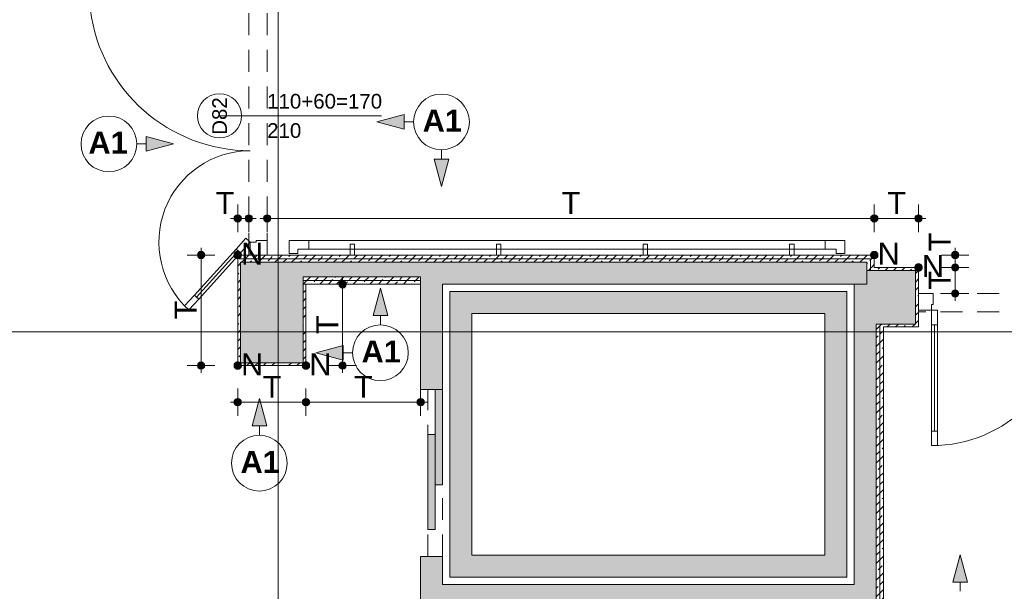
# Paper-space layout 'A-51 WYKOŃCZENIA ŚCIAN - PIĘTRO 6' of a CAD drawing. Header units: millimetres. Extents: x 0 to 420, y 0 to 297.
# Tile 7 of 11: x 177 to 244, y 155 to 194. Entities that reach past the tile are written whole.
import ezdxf
from ezdxf.xclip import XClip

# ---------------------------------------------------------------- set-up
doc = ezdxf.new("R2010")
doc.units = ezdxf.units.MM
doc.header["$MEASUREMENT"] = 0
doc.header["$XCLIPFRAME"] = 0
for name, pattern in [('DASHDOTX2', [1000, 500, -250, 0, -250]), ('Przer. długie kreski', [2.5, 1.5, -1]), ('PRZERYWANA_DU_A', [550, 350, -200])]:
    doc.linetypes.add(name, pattern=pattern)
for name, color, linetype in [('A__OKŁADZINY ŚCIAN', 7, 'Continuous'), ('A_podrys', 7, 'Continuous'), ('A_winda', 7, 'Continuous'), ('A_ściany', 7, 'Continuous'), ('A_ściany proj', 7, 'Continuous'), ('AR P NAROŻNIKI', 7, 'Continuous')]:
    doc.layers.add(name, color=color, linetype=linetype)
for name, color, linetype, lineweight in [('A__OKŁADZINY ŚCIAN_Nr_pióra__1', 7, 'Continuous', 20), ('A_winda_Nr_pióra__1', 7, 'Continuous', 20), ('A_ściany proj_Nr_pióra__1', 7, 'Continuous', 20), ('A_ściany proj_Nr_pióra__2', 8, 'Continuous', 13), ('A_ściany_Nr_pióra__1', 7, 'Continuous', 20), ('AR P NAROŻNIKI_Nr_pióra__1', 7, 'Continuous', 20), ('AR P NAROŻNIKI_Nr_pióra__2', 8, 'Continuous', 13), ('Drzwi Archicad_Nr_pióra__1', 7, 'Continuous', 20), ('Drzwi Archicad_Nr_pióra__3', 252, 'Continuous', 13), ('Znaczniki drzwi Archicada_Nr_pióra__3', 252, 'Continuous', 13)]:
    doc.layers.add(name, color=color, linetype=linetype, lineweight=lineweight)
for name, color, linetype, lineweight, true_color in [('A__OKŁADZINY ŚCIAN_Nr_pióra__7', 7, 'Continuous', 18, 0x171717), ('A_osie_Nr_pióra__16', 7, 'Continuous', 5, 0x0f0f0f), ('A_ściany proj_Nr_pióra__10', 7, 'Continuous', 13, 0x4b4b4b), ('A_ściany proj_Nr_pióra__21', 7, 'Continuous', 5, 0xb0b0b0), ('AR ODBOJOPORĘCZ_Nr_pióra__10', 7, 'Continuous', 13, 0x4b4b4b), ('AR P NAROŻNIKI_Nr_pióra__7', 7, 'Continuous', 18, 0x171717)]:
    doc.layers.add(name, color=color, linetype=linetype, lineweight=lineweight, true_color=true_color)
doc.styles.add('STYL_AUTOMATYCZNY_1', font='arial.ttf')
doc.styles.add('STYL_AUTOMATYCZNY_3', font='arial.ttf')
doc.styles.add('STYL_AUTOMATYCZNY_4', font='arial.ttf')
doc.styles.add('STYL_AUTOMATYCZNY_5', font='arial.ttf')
pattern_1 = [(45, (-1581.088, -272.6224), (-0.57024626, 0.57024626), []), (45, (-1580.5178, -272.6224), (-0.57024626, 0.57024626), [0.40323, -0.20161])]

# ---------------------------------------------------------------- blocks, each defined once
blk = doc.blocks.new('Rysunek_1_1', base_point=(-1581.088, -272.622))
at = {"layer": 'A__OKŁADZINY ŚCIAN', "linetype": 'Continuous', "lineweight": 0, "true_color": 0x000000}
for points in [[(200.952, 186.785), (202.818, 186.285), (202.818, 187.285)], [(187.064, 185.283), (185.198, 185.783), (185.198, 184.783)], [(205.355, 182.382), (205.855, 184.248), (204.855, 184.248)], [(201.186, 175.433), (200.686, 173.567), (201.686, 173.567)], [(196.783, 171.03), (198.649, 170.53), (198.649, 171.53)], [(192.927, 167.896), (192.427, 166.03), (193.427, 166.03)], [(240.747, 157.242), (240.247, 155.376), (241.247, 155.376)]]:
    blk.add_hatch(color=18, dxfattribs=at).paths.add_polyline_path(points)
at = {"layer": 'A__OKŁADZINY ŚCIAN', "linetype": 'Continuous', "lineweight": 0, "true_color": 0x171717}
for points in [[(191.199, 180.202), (191.218, 180.107), (191.272, 180.026), (191.353, 179.971), (191.449, 179.952), (191.545, 179.971), (191.626, 180.026), (191.68, 180.107), (191.699, 180.202), (191.68, 180.298), (191.626, 180.379), (191.545, 180.433), (191.449, 180.452), (191.353, 180.433), (191.272, 180.379), (191.218, 180.298)], [(191.959, 180.202), (191.978, 180.107), (192.032, 180.026), (192.113, 179.971), (192.209, 179.952), (192.305, 179.971), (192.386, 180.026), (192.44, 180.107), (192.459, 180.202), (192.44, 180.298), (192.386, 180.379), (192.305, 180.433), (192.209, 180.452), (192.113, 180.433), (192.032, 180.379), (191.978, 180.298)], [(193.209, 180.202), (193.228, 180.107), (193.282, 180.026), (193.363, 179.971), (193.459, 179.952), (193.555, 179.971), (193.636, 180.026), (193.69, 180.107), (193.709, 180.202), (193.69, 180.298), (193.636, 180.379), (193.555, 180.433), (193.459, 180.452), (193.363, 180.433), (193.282, 180.379), (193.228, 180.298)], [(234.643, 180.202), (234.662, 180.107), (234.717, 180.026), (234.798, 179.971), (234.893, 179.952), (234.989, 179.971), (235.07, 180.026), (235.124, 180.107), (235.143, 180.202), (235.124, 180.298), (235.07, 180.379), (234.989, 180.433), (234.893, 180.452), (234.798, 180.433), (234.717, 180.379), (234.662, 180.298)], [(237.663, 180.202), (237.682, 180.107), (237.737, 180.026), (237.818, 179.971), (237.913, 179.952), (238.009, 179.971), (238.09, 180.026), (238.144, 180.107), (238.163, 180.202), (238.144, 180.298), (238.09, 180.379), (238.009, 180.433), (237.913, 180.452), (237.818, 180.433), (237.737, 180.379), (237.682, 180.298)], [(188.699, 177.702), (188.718, 177.607), (188.772, 177.526), (188.853, 177.471), (188.949, 177.452), (189.045, 177.471), (189.126, 177.526), (189.18, 177.607), (189.199, 177.702), (189.18, 177.798), (189.126, 177.879), (189.045, 177.933), (188.949, 177.952), (188.853, 177.933), (188.772, 177.879), (188.718, 177.798)], [(240.163, 177.702), (240.182, 177.607), (240.237, 177.526), (240.318, 177.471), (240.413, 177.452), (240.509, 177.471), (240.59, 177.526), (240.644, 177.607), (240.663, 177.702), (240.644, 177.798), (240.59, 177.879), (240.509, 177.933), (240.413, 177.952), (240.318, 177.933), (240.237, 177.879), (240.182, 177.798)], [(240.163, 176.85), (240.182, 176.755), (240.237, 176.674), (240.318, 176.619), (240.413, 176.6), (240.509, 176.619), (240.59, 176.674), (240.644, 176.755), (240.663, 176.85), (240.644, 176.946), (240.59, 177.027), (240.509, 177.081), (240.413, 177.1), (240.318, 177.081), (240.237, 177.027), (240.182, 176.946)], [(198.359, 175.702), (198.378, 175.607), (198.432, 175.526), (198.513, 175.471), (198.609, 175.452), (198.705, 175.471), (198.786, 175.526), (198.84, 175.607), (198.859, 175.702), (198.84, 175.798), (198.786, 175.879), (198.705, 175.933), (198.609, 175.952), (198.513, 175.933), (198.432, 175.879), (198.378, 175.798)], [(240.163, 175.077), (240.182, 174.982), (240.237, 174.901), (240.318, 174.847), (240.413, 174.827), (240.509, 174.847), (240.59, 174.901), (240.644, 174.982), (240.663, 175.077), (240.644, 175.173), (240.59, 175.254), (240.509, 175.308), (240.413, 175.327), (240.318, 175.308), (240.237, 175.254), (240.182, 175.173)], [(188.699, 170.152), (188.718, 170.057), (188.772, 169.976), (188.853, 169.921), (188.949, 169.902), (189.045, 169.921), (189.126, 169.976), (189.18, 170.057), (189.199, 170.152), (189.18, 170.248), (189.126, 170.329), (189.045, 170.383), (188.949, 170.402), (188.853, 170.383), (188.772, 170.329), (188.718, 170.248)], [(198.359, 170.152), (198.378, 170.057), (198.432, 169.976), (198.513, 169.921), (198.609, 169.902), (198.705, 169.921), (198.786, 169.976), (198.84, 170.057), (198.859, 170.152), (198.84, 170.248), (198.786, 170.329), (198.705, 170.383), (198.609, 170.402), (198.513, 170.383), (198.432, 170.329), (198.378, 170.248)], [(191.199, 167.652), (191.218, 167.557), (191.272, 167.476), (191.353, 167.421), (191.449, 167.402), (191.545, 167.421), (191.626, 167.476), (191.68, 167.557), (191.699, 167.652), (191.68, 167.748), (191.626, 167.829), (191.545, 167.883), (191.449, 167.902), (191.353, 167.883), (191.272, 167.829), (191.218, 167.748)], [(195.859, 167.652), (195.878, 167.557), (195.932, 167.476), (196.013, 167.421), (196.109, 167.402), (196.205, 167.421), (196.286, 167.476), (196.34, 167.557), (196.359, 167.652), (196.34, 167.748), (196.286, 167.829), (196.205, 167.883), (196.109, 167.902), (196.013, 167.883), (195.932, 167.829), (195.878, 167.748)], [(203.684, 167.652), (203.703, 167.557), (203.757, 167.476), (203.838, 167.421), (203.934, 167.402), (204.03, 167.421), (204.111, 167.476), (204.165, 167.557), (204.184, 167.652), (204.165, 167.748), (204.111, 167.829), (204.03, 167.883), (203.934, 167.902), (203.838, 167.883), (203.757, 167.829), (203.703, 167.748)]]:
    blk.add_hatch(color=250, dxfattribs=at).paths.add_polyline_path(points)
at = {"layer": 'A_winda', "linetype": 'Continuous', "lineweight": 0, "true_color": 0xfdfdfd}
h = blk.add_hatch(color=7, dxfattribs=at)
h.paths.add_polyline_path([(205.934, 175.202), (205.934, 155.702), (233.023, 155.702), (233.023, 175.202)])
h.paths.add_polyline_path([(231.523, 173.702), (231.523, 157.202), (207.434, 157.202), (207.434, 173.702)], flags=0)
for points in [[(204.934, 162.012), (205.434, 162.012), (205.434, 168.512), (204.934, 168.512)], [(204.434, 158.953), (204.934, 158.953), (204.934, 165.453), (204.434, 165.453)]]:
    blk.add_hatch(color=7, dxfattribs=at).paths.add_polyline_path(points)
at = {"layer": 'A_ściany', "linetype": 'Continuous', "lineweight": 0, "true_color": 0x000000}
for points in [[(195.909, 177.202), (191.649, 177.202), (191.649, 170.352), (195.909, 170.352)], [(195.909, 176.202), (203.934, 176.202), (203.934, 177.202), (195.909, 177.202)], [(205.434, 175.702), (203.934, 177.202), (203.934, 168.512), (205.434, 168.512)], [(205.434, 175.702), (234.393, 175.702), (234.393, 177.202), (203.934, 177.202)], [(237.713, 172.99), (237.713, 176.65), (234.393, 176.65), (234.393, 175.702), (233.513, 175.702), (233.513, 172.99)], [(235.013, 131.702), (235.013, 172.99), (233.513, 172.99), (233.513, 133.202)], [(203.934, 157.112), (203.934, 151.112), (205.434, 151.112), (205.434, 157.112)], [(205.434, 153.702), (233.513, 153.702), (233.513, 155.202), (205.434, 155.202)]]:
    blk.add_hatch(color=18, dxfattribs=at).paths.add_polyline_path(points)
at = {"layer": 'A_ściany proj', "linetype": 'Continuous', "lineweight": 0, "true_color": 0x4b4b4b}
h = blk.add_hatch(dxfattribs=at)
h.set_pattern_fill('FP_65_0001', color=251, style=0, pattern_type=2)
h.set_pattern_definition(pattern_1)
h.paths.add_polyline_path([(234.893, 177.702), (191.449, 177.702), (191.549, 177.452), (234.643, 177.452)])
h = blk.add_hatch(dxfattribs=at)
h.set_pattern_fill('FP_65_0001', color=251, style=0, pattern_type=2)
h.set_pattern_definition(pattern_1)
h.paths.add_polyline_path([(191.549, 177.452), (191.449, 177.702), (191.449, 177.452)])
h = blk.add_hatch(dxfattribs=at)
h.set_pattern_fill('FP_65_0001', color=251, style=0, pattern_type=2)
h.set_pattern_definition(pattern_1)
h.paths.add_polyline_path([(191.449, 177.202), (191.649, 177.202), (191.549, 177.452), (191.449, 177.452)])
h = blk.add_hatch(dxfattribs=at)
h.set_pattern_fill('FP_65_0001', color=251, style=0, pattern_type=2)
h.set_pattern_definition(pattern_1)
h.paths.add_polyline_path([(191.549, 177.452), (191.649, 177.202), (191.649, 177.452)])
h = blk.add_hatch(dxfattribs=at)
h.set_pattern_fill('FP_65_0001', color=251, style=0, pattern_type=2)
h.set_pattern_definition(pattern_1)
h.paths.add_polyline_path([(191.649, 177.202), (234.393, 177.202), (234.643, 177.452), (191.649, 177.452)])
h = blk.add_hatch(dxfattribs=at)
h.set_pattern_fill('FP_65_0001', color=251, style=0, pattern_type=2)
h.set_pattern_definition(pattern_1)
h.paths.add_polyline_path([(234.393, 177.202), (234.393, 176.65), (234.643, 176.75), (234.643, 177.452)])
h = blk.add_hatch(dxfattribs=at)
h.set_pattern_fill('FP_65_0001', color=251, style=0, pattern_type=2)
h.set_pattern_definition(pattern_1)
h.paths.add_polyline_path([(234.893, 176.85), (234.893, 177.702), (234.643, 177.452), (234.643, 176.85)])
h = blk.add_hatch(dxfattribs=at)
h.set_pattern_fill('FP_65_0001', color=251, style=0, pattern_type=2)
h.set_pattern_definition(pattern_1)
h.paths.add_polyline_path([(191.449, 177.202), (191.449, 170.152), (191.649, 170.352), (191.649, 177.202)])
h = blk.add_hatch(dxfattribs=at)
h.set_pattern_fill('FP_65_0001', color=251, style=0, pattern_type=2)
h.set_pattern_definition(pattern_1)
h.paths.add_polyline_path([(234.393, 176.65), (234.643, 176.65), (234.643, 176.75)])
h = blk.add_hatch(dxfattribs=at)
h.set_pattern_fill('FP_65_0001', color=251, style=0, pattern_type=2)
h.set_pattern_definition(pattern_1)
h.paths.add_polyline_path([(234.893, 176.85), (234.643, 176.75), (234.643, 176.65), (234.893, 176.65)])
h = blk.add_hatch(dxfattribs=at)
h.set_pattern_fill('FP_65_0001', color=251, style=0, pattern_type=2)
h.set_pattern_definition(pattern_1)
h.paths.add_polyline_path([(234.643, 176.75), (234.893, 176.85), (234.643, 176.85)])
h = blk.add_hatch(dxfattribs=at)
h.set_pattern_fill('FP_65_0001', color=251, style=0, pattern_type=2)
h.set_pattern_definition(pattern_1)
h.paths.add_polyline_path([(234.893, 176.65), (237.713, 176.65), (237.913, 176.85), (234.893, 176.85)])
h = blk.add_hatch(dxfattribs=at)
h.set_pattern_fill('FP_65_0001', color=251, style=0, pattern_type=2)
h.set_pattern_definition(pattern_1)
h.paths.add_polyline_path([(237.713, 176.65), (237.713, 172.99), (237.913, 172.79), (237.913, 176.85)])
h = blk.add_hatch(dxfattribs=at)
h.set_pattern_fill('FP_65_0001', color=251, style=0, pattern_type=2)
h.set_pattern_definition(pattern_1)
h.paths.add_polyline_path([(203.934, 176.202), (195.909, 176.202), (195.909, 175.952), (203.934, 175.952)])
h = blk.add_hatch(dxfattribs=at)
h.set_pattern_fill('FP_65_0001', color=251, style=0, pattern_type=2)
h.set_pattern_definition(pattern_1)
h.paths.add_polyline_path([(195.909, 175.702), (203.934, 175.702), (203.934, 175.952), (195.909, 175.952)])
h = blk.add_hatch(dxfattribs=at)
h.set_pattern_fill('FP_65_0001', color=251, style=0, pattern_type=2)
h.set_pattern_definition(pattern_1)
h.paths.add_polyline_path([(195.909, 175.702), (195.909, 170.352), (196.109, 170.152), (196.109, 175.702)])
h = blk.add_hatch(dxfattribs=at)
h.set_pattern_fill('FP_65_0001', color=251, style=0, pattern_type=2)
h.set_pattern_definition(pattern_1)
h.paths.add_polyline_path([(235.263, 172.99), (235.013, 172.99), (235.263, 172.89)])
h = blk.add_hatch(dxfattribs=at)
h.set_pattern_fill('FP_65_0001', color=251, style=0, pattern_type=2)
h.set_pattern_definition(pattern_1)
h.paths.add_polyline_path([(235.013, 172.99), (235.013, 137.43), (235.263, 137.53), (235.263, 172.89)])
h = blk.add_hatch(dxfattribs=at)
h.set_pattern_fill('FP_65_0001', color=251, style=0, pattern_type=2)
h.set_pattern_definition(pattern_1)
h.paths.add_polyline_path([(235.263, 172.99), (235.263, 172.89), (235.513, 172.79), (235.513, 172.99)])
h = blk.add_hatch(dxfattribs=at)
h.set_pattern_fill('FP_65_0001', color=251, style=0, pattern_type=2)
h.set_pattern_definition(pattern_1)
h.paths.add_polyline_path([(235.513, 172.79), (235.263, 172.89), (235.263, 172.79)])
h = blk.add_hatch(dxfattribs=at)
h.set_pattern_fill('FP_65_0001', color=251, style=0, pattern_type=2)
h.set_pattern_definition(pattern_1)
h.paths.add_polyline_path([(235.513, 137.63), (235.513, 172.79), (235.263, 172.79), (235.263, 137.63)])
h = blk.add_hatch(dxfattribs=at)
h.set_pattern_fill('FP_65_0001', color=251, style=0, pattern_type=2)
h.set_pattern_definition(pattern_1)
h.paths.add_polyline_path([(235.513, 172.79), (237.913, 172.79), (237.713, 172.99), (235.513, 172.99)])
h = blk.add_hatch(dxfattribs=at)
h.set_pattern_fill('FP_65_0001', color=251, style=0, pattern_type=2)
h.set_pattern_definition(pattern_1)
h.paths.add_polyline_path([(195.909, 170.352), (191.649, 170.352), (191.449, 170.152), (196.109, 170.152)])
at = {"layer": 'AR P NAROŻNIKI', "linetype": 'Continuous', "lineweight": 0, "true_color": 0x171717}
for points in [[(191.699, 177.702, 1), (191.199, 177.702, 1)], [(235.143, 177.702, 1), (234.643, 177.702, 1)], [(238.163, 176.85, 1), (237.663, 176.85, 1)], [(191.699, 170.152, 1), (191.199, 170.152, 1)], [(196.359, 170.152, 1), (195.859, 170.152, 1)]]:
    blk.add_hatch(color=250, dxfattribs=at).paths.add_polyline_path(points)
at = {"layer": 'A__OKŁADZINY ŚCIAN_Nr_pióra__1', "color": 7, "linetype": 'Continuous', "lineweight": 20}
for p, q in [((200.952, 186.785), (202.818, 187.285)), ((202.818, 187.285), (202.818, 186.285)), ((200.952, 186.785), (202.818, 186.285)), ((203.452, 186.785), (202.818, 186.785)), ((185.198, 184.783), (185.198, 185.783)), ((187.064, 185.283), (185.198, 185.783)), ((184.564, 185.283), (185.198, 185.283)), ((187.064, 185.283), (185.198, 184.783)), ((205.355, 184.882), (205.355, 184.248)), ((204.855, 184.248), (205.855, 184.248)), ((205.355, 182.382), (204.855, 184.248)), ((205.355, 182.382), (205.855, 184.248)), ((201.186, 175.433), (200.686, 173.567)), ((201.186, 175.433), (201.686, 173.567)), ((201.686, 173.567), (200.686, 173.567)), ((201.186, 172.933), (201.186, 173.567)), ((196.783, 171.03), (198.649, 171.53)), ((198.649, 171.53), (198.649, 170.53)), ((196.783, 171.03), (198.649, 170.53)), ((199.283, 171.03), (198.649, 171.03)), ((192.927, 167.896), (192.427, 166.03)), ((192.927, 167.896), (193.427, 166.03)), ((193.427, 166.03), (192.427, 166.03)), ((192.927, 165.396), (192.927, 166.03)), ((240.747, 157.242), (240.247, 155.376)), ((240.747, 157.242), (241.247, 155.376)), ((241.247, 155.376), (240.247, 155.376)), ((240.747, 154.742), (240.747, 155.376))]:
    blk.add_line(p, q, dxfattribs=at)
for centre in [(205.355, 186.785), (182.661, 185.283), (201.186, 171.03), (192.927, 163.493)]:
    blk.add_circle(centre, 1.903, dxfattribs=at)
at = {"layer": 'A__OKŁADZINY ŚCIAN_Nr_pióra__7', "color": 250, "linetype": 'Continuous', "lineweight": 18, "true_color": 0x171717}
for p, q in [((191.449, 180.452), (191.449, 181.14)), ((192.209, 180.452), (192.209, 181.14)), ((193.459, 180.452), (193.459, 181.14)), ((234.893, 180.452), (234.893, 181.14)), ((237.913, 180.452), (237.913, 181.14)), ((190.949, 180.202), (191.199, 180.202)), ((191.699, 180.202), (191.959, 180.202)), ((192.459, 180.202), (192.709, 180.202)), ((192.959, 180.202), (193.209, 180.202)), ((193.709, 180.202), (234.643, 180.202)), ((235.143, 180.202), (237.663, 180.202)), ((238.163, 180.202), (238.413, 180.202)), ((191.449, 179.265), (191.449, 179.952)), ((192.209, 179.265), (192.209, 179.952)), ((193.459, 179.265), (193.459, 179.952)), ((234.893, 179.265), (234.893, 179.952)), ((237.913, 179.265), (237.913, 179.952)), ((188.949, 177.952), (188.949, 178.202)), ((240.413, 177.952), (240.413, 178.202)), ((188.699, 177.702), (188.012, 177.702)), ((188.949, 170.402), (188.949, 177.452)), ((189.887, 177.702), (189.199, 177.702)), ((240.163, 177.702), (239.476, 177.702)), ((240.413, 177.1), (240.413, 177.452)), ((241.351, 177.702), (240.663, 177.702)), ((240.163, 176.85), (239.476, 176.85)), ((241.351, 176.85), (240.663, 176.85)), ((198.609, 175.952), (198.609, 176.202)), ((240.413, 175.327), (240.413, 176.6)), ((198.359, 175.702), (197.672, 175.702)), ((198.609, 170.402), (198.609, 175.452)), ((199.547, 175.702), (198.859, 175.702)), ((240.163, 175.077), (239.476, 175.077)), ((240.413, 174.577), (240.413, 174.827)), ((241.351, 175.077), (240.663, 175.077)), ((188.699, 170.152), (188.012, 170.152)), ((189.887, 170.152), (189.199, 170.152)), ((198.359, 170.152), (197.672, 170.152)), ((199.547, 170.152), (198.859, 170.152)), ((188.949, 169.652), (188.949, 169.902)), ((198.609, 169.652), (198.609, 169.902)), ((191.449, 167.902), (191.449, 168.59)), ((196.109, 167.902), (196.109, 168.59)), ((203.934, 167.902), (203.934, 168.59)), ((190.949, 167.652), (191.199, 167.652)), ((191.449, 166.715), (191.449, 167.402)), ((191.699, 167.652), (195.859, 167.652)), ((196.109, 166.715), (196.109, 167.402)), ((196.359, 167.652), (203.684, 167.652)), ((203.934, 166.715), (203.934, 167.402)), ((204.184, 167.652), (204.434, 167.652))]:
    blk.add_line(p, q, dxfattribs=at)
for centre in [(191.449, 180.202), (192.209, 180.202), (193.459, 180.202), (234.893, 180.202), (237.913, 180.202), (188.949, 177.702), (240.413, 177.702), (240.413, 176.85), (198.609, 175.702), (240.413, 175.077), (188.949, 170.152), (198.609, 170.152), (191.449, 167.652), (196.109, 167.652), (203.934, 167.652)]:
    blk.add_circle(centre, 0.25, dxfattribs=at)
at = {"layer": 'A_osie_Nr_pióra__16', "color": 250, "linetype": 'DASHDOTX2', "lineweight": 5, "true_color": 0x0f0f0f}
for p, q in [((194.209, 255.91), (194.209, 106.452)), ((288.103, 172.452), (63.904, 172.452))]:
    blk.add_line(p, q, dxfattribs=at)
at = {"layer": 'A_winda_Nr_pióra__1', "color": 7, "linetype": 'Przer. długie kreski', "lineweight": 20}
for p, q in [((204.434, 157.112), (204.434, 168.512)), ((205.434, 157.112), (205.434, 168.112))]:
    blk.add_line(p, q, dxfattribs=at)
at = {"layer": 'A_winda_Nr_pióra__1', "color": 7, "linetype": 'PRZERYWANA_DU_A', "lineweight": 20, "flags": 128}
for points in [[(205.934, 175.202), (233.023, 175.202), (233.023, 155.702), (205.934, 155.702)], [(231.523, 173.702), (231.523, 157.202), (207.434, 157.202), (207.434, 173.702)]]:
    blk.add_lwpolyline(points, close=True, dxfattribs=at)
at = {"layer": 'A_winda_Nr_pióra__1', "color": 7, "linetype": 'Continuous', "lineweight": 20, "flags": 128}
for points in [[(204.934, 162.012), (204.934, 168.512), (205.434, 168.512), (205.434, 162.012)], [(204.434, 158.953), (204.434, 165.453), (204.934, 165.453), (204.934, 158.953)]]:
    blk.add_lwpolyline(points, close=True, dxfattribs=at)
at = {"layer": 'A_ściany proj_Nr_pióra__1', "color": 7, "linetype": 'Continuous', "lineweight": 20, "flags": 128}
for points in [[(234.893, 177.702), (191.449, 177.702)], [(234.893, 176.85), (234.893, 177.702)], [(191.449, 177.202), (191.449, 170.152)], [(191.649, 177.202), (234.393, 177.202)], [(191.649, 170.352), (191.649, 177.202)], [(234.393, 177.202), (234.393, 176.65)], [(237.913, 176.85), (234.893, 176.85)], [(237.913, 172.79), (237.913, 176.85)], [(203.934, 176.202), (195.909, 176.202)], [(234.893, 176.65), (237.713, 176.65)], [(237.713, 176.65), (237.713, 172.99)], [(195.909, 175.702), (203.934, 175.702)], [(195.909, 175.702), (195.909, 170.352)], [(196.109, 170.152), (196.109, 175.702)], [(235.013, 172.99), (235.013, 137.43)], [(237.713, 172.99), (235.513, 172.99)], [(235.513, 172.79), (237.913, 172.79)], [(235.513, 137.63), (235.513, 172.79)], [(191.449, 170.152), (196.109, 170.152)], [(195.909, 170.352), (191.649, 170.352)]]:
    blk.add_lwpolyline(points, dxfattribs=at)
at = {"layer": 'A_ściany proj_Nr_pióra__10', "color": 251, "linetype": 'Continuous', "lineweight": 13, "true_color": 0x4b4b4b}
for p, q in [((191.549, 177.452), (234.643, 177.452)), ((234.643, 177.452), (191.549, 177.452)), ((234.643, 177.452), (234.643, 176.75)), ((234.643, 176.75), (234.643, 177.452)), ((234.643, 176.75), (234.643, 176.65)), ((203.934, 175.952), (195.909, 175.952)), ((195.909, 175.952), (203.934, 175.952)), ((235.263, 172.89), (235.263, 137.53)), ((235.263, 137.53), (235.263, 172.89))]:
    blk.add_line(p, q, dxfattribs=at)
at = {"layer": 'A_ściany proj_Nr_pióra__2', "color": 8, "linetype": 'Continuous', "lineweight": 13, "flags": 128}
for points in [[(191.449, 177.702), (191.449, 177.452)], [(191.449, 177.452), (191.449, 177.202)], [(195.909, 176.202), (195.909, 175.952)], [(203.934, 176.202), (203.934, 175.952)], [(234.393, 176.65), (234.643, 176.65)], [(234.643, 176.65), (234.893, 176.65)], [(195.909, 175.952), (195.909, 175.702)], [(195.909, 175.702), (196.109, 175.702)], [(203.934, 175.952), (203.934, 175.702)], [(235.013, 172.99), (235.263, 172.99)], [(235.263, 172.99), (235.513, 172.99)]]:
    blk.add_lwpolyline(points, dxfattribs=at)
at = {"layer": 'A_ściany proj_Nr_pióra__21', "color": 253, "linetype": 'Continuous', "lineweight": 5, "true_color": 0xb0b0b0}
for p, q in [((192.309, 177.702), (192.209, 177.702)), ((192.334, 177.702), (192.309, 177.702)), ((192.459, 177.702), (192.334, 177.702)), ((193.209, 177.702), (192.459, 177.702)), ((193.334, 177.702), (193.209, 177.702)), ((193.459, 177.702), (193.334, 177.702)), ((237.915, 175.077), (237.915, 174.952)), ((237.915, 174.952), (237.915, 174.827)), ((237.915, 174.827), (237.915, 174.077)), ((237.915, 174.077), (237.915, 173.952)), ((237.915, 173.952), (237.915, 173.927)), ((237.915, 173.927), (237.915, 173.827))]:
    blk.add_line(p, q, dxfattribs=at)
at = {"layer": 'A_ściany_Nr_pióra__1', "color": 7, "linetype": 'Continuous', "lineweight": 20}
for p, q in [((203.934, 168.512), (205.434, 168.512)), ((203.934, 157.112), (205.434, 157.112))]:
    blk.add_line(p, q, dxfattribs=at)
at = {"layer": 'A_ściany_Nr_pióra__1', "color": 7, "linetype": 'Continuous', "lineweight": 20, "flags": 128}
for points in [[(195.909, 177.202), (191.649, 177.202)], [(191.649, 177.202), (191.649, 170.352)], [(203.934, 177.202), (195.909, 177.202)], [(234.393, 177.202), (203.934, 177.202)], [(234.393, 175.702), (234.393, 177.202)], [(195.909, 176.202), (203.934, 176.202)], [(195.909, 170.352), (195.909, 176.202)], [(203.934, 176.202), (203.934, 168.512)], [(237.713, 176.65), (234.393, 176.65)], [(234.393, 176.65), (234.393, 175.702)], [(237.713, 172.99), (237.713, 176.65)], [(205.434, 168.512), (205.434, 175.702)], [(205.434, 175.702), (234.393, 175.702)], [(234.393, 175.702), (233.513, 175.702)], [(233.513, 175.702), (233.513, 172.99)], [(233.513, 172.99), (233.513, 155.202)], [(235.013, 131.702), (235.013, 172.99)], [(235.013, 172.99), (237.713, 172.99)], [(191.649, 170.352), (195.909, 170.352)], [(203.934, 157.112), (203.934, 151.112)], [(205.434, 155.202), (205.434, 157.112)], [(233.513, 155.202), (205.434, 155.202)]]:
    blk.add_lwpolyline(points, dxfattribs=at)
at = {"layer": 'AR ODBOJOPORĘCZ_Nr_pióra__10', "color": 251, "linetype": 'Continuous', "lineweight": 13, "true_color": 0x4b4b4b}
for p, q in [((194.959, 177.806), (194.959, 178.702)), ((194.959, 177.806), (194.959, 178.702)), ((232.893, 178.702), (194.959, 178.702)), ((232.893, 178.702), (194.959, 178.702)), ((195.553, 177.806), (195.553, 178.109)), ((232.299, 178.109), (195.553, 178.109)), ((196.309, 178.702), (196.309, 178.109)), ((199.116, 178.433), (199.116, 177.702)), ((199.416, 178.433), (199.116, 178.433)), ((199.416, 178.433), (199.416, 177.702)), ((209.116, 178.433), (209.116, 177.702)), ((209.416, 178.433), (209.116, 178.433)), ((209.416, 178.433), (209.416, 177.702)), ((219.116, 178.433), (219.116, 177.702)), ((219.416, 178.433), (219.116, 178.433)), ((219.416, 178.433), (219.416, 177.702)), ((229.116, 178.433), (229.116, 177.702)), ((229.416, 178.433), (229.116, 178.433)), ((229.416, 178.433), (229.416, 177.702)), ((231.543, 178.109), (231.543, 178.702)), ((232.299, 177.806), (232.299, 178.109)), ((232.893, 177.806), (232.893, 178.702)), ((232.893, 177.806), (232.893, 178.702)), ((194.959, 177.806), (195.553, 177.806)), ((199.416, 177.702), (199.116, 177.702)), ((209.416, 177.702), (209.116, 177.702)), ((219.416, 177.702), (219.116, 177.702)), ((229.416, 177.702), (229.116, 177.702)), ((232.893, 177.806), (232.299, 177.806))]:
    blk.add_line(p, q, dxfattribs=at)
at = {"layer": 'AR P NAROŻNIKI_Nr_pióra__1', "color": 7, "linetype": 'Continuous', "lineweight": 20}
for centre in [(191.449, 177.702), (234.893, 177.702), (237.913, 176.85), (191.449, 170.152), (196.109, 170.152)]:
    blk.add_circle(centre, 0.25, dxfattribs=at)
at = {"layer": 'AR P NAROŻNIKI_Nr_pióra__2', "color": 8, "linetype": 'PRZERYWANA_DU_A', "lineweight": 13, "flags": 128}
for points in [[(191.699, 177.702, 1), (191.199, 177.702, 1)], [(235.143, 177.702, 1), (234.643, 177.702, 1)], [(238.163, 176.85, 1), (237.663, 176.85, 1)], [(191.699, 170.152, 1), (191.199, 170.152, 1)], [(196.359, 170.152, 1), (195.859, 170.152, 1)]]:
    blk.add_lwpolyline(points, format="xyb", close=True, dxfattribs=at)
at = {"layer": 'Drzwi Archicad_Nr_pióra__1', "color": 7, "linetype": 'Continuous', "lineweight": 20}
for p, q in [((203.934, 168.512), (205.434, 168.512)), ((203.934, 157.112), (205.434, 157.112))]:
    blk.add_line(p, q, dxfattribs=at)
at = {"layer": 'Drzwi Archicad_Nr_pióra__3', "color": 252, "linetype": 'Przer. długie kreski', "lineweight": 13}
for p, q in [((192.209, 177.702), (192.209, 196.702)), ((193.459, 177.702), (193.459, 196.702)), ((258.415, 175.077), (237.915, 175.077)), ((258.415, 173.827), (237.915, 173.827))]:
    blk.add_line(p, q, dxfattribs=at)
at = {"layer": 'Drzwi Archicad_Nr_pióra__3', "color": 252, "linetype": 'Continuous', "lineweight": 13}
for p, q in [((192.012, 178.851), (191.342, 178.109)), ((192.309, 178.582), (192.012, 178.851)), ((191.342, 178.109), (191.639, 177.841)), ((191.639, 177.841), (192.309, 178.582)), ((192.709, 178.582), (192.309, 178.582)), ((192.309, 178.582), (192.309, 177.702)), ((193.459, 178.702), (192.709, 178.702)), ((192.709, 178.702), (192.709, 178.582)), ((193.459, 177.702), (193.459, 178.702)), ((188.647, 174.829), (191.49, 177.975)), ((192.309, 177.702), (192.209, 177.702)), ((192.309, 177.702), (193.459, 177.702)), ((192.334, 177.702), (192.309, 177.702)), ((192.334, 177.702), (192.309, 177.702)), ((192.459, 177.702), (192.334, 177.702)), ((192.459, 177.702), (192.334, 177.702)), ((193.209, 177.702), (192.459, 177.702)), ((193.209, 177.702), (192.459, 177.702)), ((193.334, 177.702), (193.209, 177.702)), ((193.334, 177.702), (193.209, 177.702)), ((193.459, 177.702), (193.334, 177.702)), ((193.459, 177.702), (193.334, 177.702)), ((188.499, 174.963), (187.828, 174.221)), ((188.796, 174.695), (188.499, 174.963)), ((237.915, 175.077), (237.915, 173.927)), ((238.915, 175.077), (237.915, 175.077)), ((237.915, 175.077), (237.915, 174.952)), ((237.915, 175.077), (237.915, 174.952)), ((237.915, 174.952), (237.915, 174.827)), ((237.915, 174.952), (237.915, 174.827)), ((237.915, 174.827), (237.915, 174.077)), ((237.915, 174.827), (237.915, 174.077)), ((238.915, 174.327), (238.915, 175.077)), ((187.828, 174.221), (188.125, 173.953)), ((188.125, 173.953), (188.796, 174.695)), ((237.915, 174.077), (237.915, 173.952)), ((237.915, 174.077), (237.915, 173.952)), ((238.795, 173.927), (238.795, 174.327)), ((238.795, 174.327), (238.915, 174.327)), ((237.915, 173.952), (237.915, 173.927)), ((237.915, 173.952), (237.915, 173.927)), ((237.915, 173.927), (238.795, 173.927)), ((237.915, 173.927), (237.915, 173.827)), ((238.795, 172.927), (238.795, 173.927)), ((238.795, 173.927), (239.195, 173.927)), ((239.195, 173.927), (239.195, 172.927)), ((239.195, 172.927), (238.795, 172.927)), ((238.995, 165.687), (238.995, 172.927)), ((238.795, 164.687), (238.795, 165.687)), ((238.795, 165.687), (239.195, 165.687)), ((239.195, 165.687), (239.195, 164.687)), ((239.195, 164.687), (238.795, 164.687))]:
    blk.add_line(p, q, dxfattribs=at)
at = {"layer": 'Drzwi Archicad_Nr_pióra__3', "color": 252, "linetype": 'Continuous', "lineweight": 13, "flags": 128}
for points in [[(188.647, 174.829), (191.49, 177.975), (191.342, 178.109), (188.499, 174.963)], [(188.796, 174.695), (191.639, 177.841), (191.49, 177.975), (188.647, 174.829)], [(238.795, 165.687), (238.795, 172.927), (238.995, 172.927), (238.995, 165.687)], [(238.995, 165.687), (238.995, 172.927), (239.195, 172.927), (239.195, 165.687)]]:
    blk.add_lwpolyline(points, close=True, dxfattribs=at)
at = {"layer": 'Drzwi Archicad_Nr_pióra__3', "color": 252, "linetype": 'Continuous', "lineweight": 13}
for centre, radius, start, end in [((192.309, 195.822), 11, 104.58654, 270), ((192.309, 178.582), 6.24, 90, 227.89321), ((238.795, 173.927), 9.24, 270, 0)]:
    blk.add_arc(centre, radius, start, end, dxfattribs=at)
at = {"layer": 'Znaczniki drzwi Archicada_Nr_pióra__3', "color": 252, "linetype": 'Continuous', "lineweight": 13}
blk.add_line((190.209, 187.202), (201.265, 187.202), dxfattribs=at)
at = {"layer": 'Znaczniki drzwi Archicada_Nr_pióra__3', "color": 252, "linetype": 'Continuous', "lineweight": 13, "flags": 128}
blk.add_lwpolyline([(190.209, 188.702, 1), (190.209, 185.702, 1)], format="xyb", close=True, dxfattribs=at)
at = {"layer": 'A__OKŁADZINY ŚCIAN_Nr_pióra__1', "color": 7, "linetype": 'Continuous', "lineweight": 20, "char_height": 1.5, "style": 'STYL_AUTOMATYCZNY_3'}
for s, insert, attachment_point in [('\\A1;{\\pql;\\fArial|b1|i0|c238|p0;\\W1.000000;A1}', (204.073, 186.871), 4), ('\\A1;{\\pqr;\\fArial|b1|i0|c238|p0;\\W1.000000;A1}', (183.944, 185.369), 6), ('\\A1;{\\pql;\\fArial|b1|i0|c238|p0;\\W1.000000;A1}', (199.904, 171.115), 4), ('\\A1;{\\pql;\\fArial|b1|i0|c238|p0;\\W1.000000;A1}', (191.645, 163.579), 4)]:
    blk.add_mtext(s, dxfattribs=dict(at, insert=insert, attachment_point=attachment_point))
at = {"layer": 'A__OKŁADZINY ŚCIAN_Nr_pióra__7', "color": 250, "linetype": 'Continuous', "lineweight": 18, "true_color": 0x171717, "char_height": 1.5, "width": 1.25659, "attachment_point": 7, "style": 'STYL_AUTOMATYCZNY_5'}
for insert in [(189.943, 180.502), (213.548, 180.502), (235.775, 180.502), (193.151, 167.952), (199.393, 167.952)]:
    blk.add_mtext('\\A1;{\\pql;\\fArial|b0|i0|c238|p0;\\W1.000000;T}', dxfattribs=dict(at, insert=insert))
at = {"layer": 'A__OKŁADZINY ŚCIAN_Nr_pióra__7', "color": 250, "linetype": 'Continuous', "lineweight": 18, "true_color": 0x171717, "char_height": 1.5, "width": 1.25659, "attachment_point": 7, "rotation": 90, "style": 'STYL_AUTOMATYCZNY_5'}
for insert in [(240.113, 177.952), (240.113, 175.336), (188.649, 173.299), (198.309, 172.299)]:
    blk.add_mtext('\\A1;{\\pql;\\fArial|b0|i0|c238|p0;\\W1.000000;T}', dxfattribs=dict(at, insert=insert))
at = {"layer": 'AR P NAROŻNIKI_Nr_pióra__7', "color": 250, "linetype": 'Continuous', "lineweight": 18, "true_color": 0x171717, "char_height": 1.5, "attachment_point": 4, "style": 'STYL_AUTOMATYCZNY_1'}
for insert in [(191.675, 177.794), (235.119, 177.794), (238.139, 176.942), (191.675, 170.244), (196.335, 170.244)]:
    blk.add_mtext('\\A1;{\\pql;\\fArial|b0|i0|c238|p0;\\W1.000000;N}', dxfattribs=dict(at, insert=insert))
at = {"layer": 'Znaczniki drzwi Archicada_Nr_pióra__3', "color": 252, "linetype": 'Continuous', "lineweight": 13, "insert": (190.726, 185.908), "char_height": 1, "attachment_point": 7, "rotation": 90, "style": 'STYL_AUTOMATYCZNY_4'}
blk.add_mtext('\\A1;{\\pql;\\fArial CE|b0|i0|c238|p0;\\W1.000000;D82}', dxfattribs=at)
at = {"layer": 'Znaczniki drzwi Archicada_Nr_pióra__3', "color": 252, "linetype": 'Continuous', "lineweight": 13, "char_height": 1, "attachment_point": 7, "style": 'STYL_AUTOMATYCZNY_4'}
for s, insert in [('\\A1;{\\pql;\\fArial CE|b0|i0|c238|p0;\\W1.000000;110+60=170}', (193.459, 187.685)), ('\\A1;{\\pql;\\fArial CE|b0|i0|c238|p0;\\W1.000000;210}', (193.459, 185.685))]:
    blk.add_mtext(s, dxfattribs=dict(at, insert=insert))

psp = doc.layouts.new('A-51 WYKOŃCZENIA ŚCIAN - PIĘTRO 6')

# ---------------------------------------------------------------- block references
at = {"layer": 'A_podrys', "color": 37, "linetype": 'Continuous', "lineweight": 5, "true_color": 0x656532}
ref = psp.add_blockref('Rysunek_1_1', (-1581.088, -272.622), dxfattribs=at)
XClip(ref).set_block_clipping_path([(37.6533429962, 106.4524441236), (288.1033142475, 282.1615009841)])

doc.saveas('drawing.dxf')
